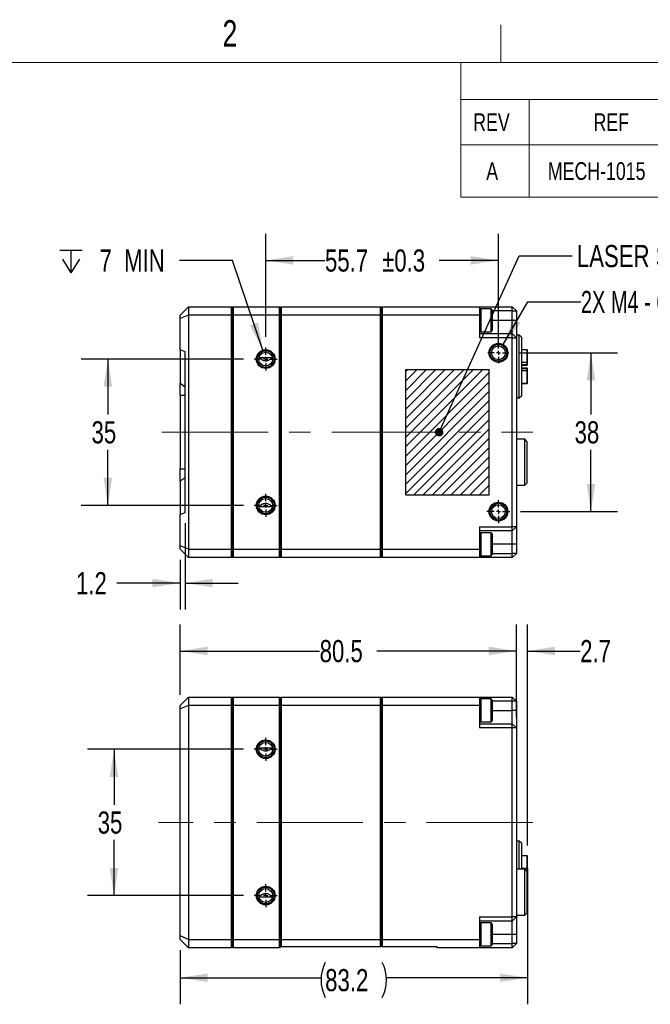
# Model space of a CAD drawing. Header units: millimetres. Extents: x 10 to 549, y 8 to 422.
# Tile 3 of 11: x 164 to 315, y 186 to 422. Entities that reach past the tile are written whole.
import ezdxf

# ---------------------------------------------------------------- set-up
doc = ezdxf.new("R2010")
doc.units = ezdxf.units.MM
doc.linetypes.add('CENTERX2', pattern=[20.32, 12.7, -2.54, 2.54, -2.54])
doc.layers.add('DIMENSIONS', color=8, linetype='Continuous')
doc.layers.add('FORMAT', color=7, linetype='Continuous')
doc.styles.add('SLDTEXTSTYLE0', font='TXT', dxfattribs={"width": 0.75})
doc.styles.add('SLDTEXTSTYLE3', font='TXT', dxfattribs={"width": 0.675})
doc.dimstyles.new('SLDDIMSTYLE0', dxfattribs={"dimtxt": 5.291667, "dimasz": 6.604, "dimexe": 0, "dimexo": 0.0625, "dimgap": 1.322917, "dimtad": 0, "dimtih": 1, "dimtoh": 1, "dimdec": 0, "dimrnd": 1e-09, "dimzin": 12, "dimdsep": 46, "dimtxsty": 'SLDTEXTSTYLE0', "dimsah": 1, "dimcen": 0.09, "dimadec": 0, "dimazin": 3, "dimtfac": 1, "dimtdec": 3, "dimtofl": 0, "dimtmove": 0, "dimatfit": 3, "dimfxl": 1, "dimfrac": 2, "dimtolj": 1, "dimtzin": 12, "dimarcsym": 0})
doc.dimstyles.new('SLDDIMSTYLE1', dxfattribs={"dimtxt": 5.291667, "dimasz": 6.604, "dimexe": 0, "dimexo": 0.0625, "dimgap": 1.322917, "dimtad": 0, "dimtih": 1, "dimtoh": 1, "dimdec": 1, "dimrnd": 1e-09, "dimzin": 12, "dimdsep": 46, "dimtxsty": 'SLDTEXTSTYLE0', "dimsah": 1, "dimcen": 0.09, "dimadec": 0, "dimazin": 3, "dimtfac": 1, "dimtdec": 1, "dimtofl": 0, "dimtmove": 0, "dimatfit": 3, "dimfxl": 1, "dimfrac": 2, "dimtolj": 1, "dimtzin": 12, "dimarcsym": 0})
doc.dimstyles.new('SLDDIMSTYLE2', dxfattribs={"dimtxt": 5.291667, "dimasz": 6.604, "dimexe": 0, "dimexo": 0.0625, "dimgap": 1.322917, "dimtad": 0, "dimtih": 1, "dimtoh": 1, "dimdec": 1, "dimrnd": 1e-09, "dimzin": 12, "dimdsep": 46, "dimtxsty": 'SLDTEXTSTYLE0', "dimsah": 1, "dimcen": 0.09, "dimadec": 0, "dimazin": 3, "dimtfac": 1, "dimtdec": 3, "dimtmove": 0, "dimatfit": 0, "dimfxl": 1, "dimfrac": 2, "dimtolj": 1, "dimtzin": 12, "dimarcsym": 0})
doc.dimstyles.new('SLDDIMSTYLE3', dxfattribs={"dimtxt": 5.291667, "dimasz": 6.604, "dimexe": 0, "dimexo": 0.0625, "dimgap": 1.322917, "dimtad": 0, "dimtih": 1, "dimtoh": 1, "dimdec": 6, "dimrnd": 1e-09, "dimzin": 12, "dimdsep": 46, "dimtxsty": 'SLDTEXTSTYLE0', "dimsah": 1, "dimcen": 0, "dimadec": 0, "dimazin": 3, "dimtfac": 1, "dimtdec": 1, "dimtofl": 0, "dimtmove": 0, "dimatfit": 3, "dimfxl": 1, "dimfrac": 2, "dimtolj": 1, "dimtzin": 12, "dimarcsym": 0})
doc.dimstyles.new('SLDDIMSTYLE4', dxfattribs={"dimtxt": 5.291667, "dimasz": 6.604, "dimexe": 0, "dimexo": 0.0625, "dimgap": 1.322917, "dimtad": 0, "dimtih": 1, "dimtoh": 1, "dimdec": 0, "dimrnd": 1e-09, "dimzin": 12, "dimdsep": 46, "dimtxsty": 'SLDTEXTSTYLE0', "dimsah": 1, "dimcen": 0.09, "dimadec": 0, "dimazin": 3, "dimtfac": 1, "dimtdec": 0, "dimtofl": 0, "dimtmove": 0, "dimatfit": 3, "dimfxl": 1, "dimfrac": 2, "dimtolj": 1, "dimtzin": 12, "dimarcsym": 0})
doc.dimstyles.new('SLDDIMSTYLE5', dxfattribs={"dimtxt": 5.291667, "dimasz": 6.604, "dimexe": 0, "dimexo": 0.0625, "dimgap": 1.322917, "dimtad": 0, "dimtih": 1, "dimtoh": 1, "dimdec": 1, "dimrnd": 1e-09, "dimzin": 12, "dimdsep": 46, "dimtxsty": 'SLDTEXTSTYLE0', "dimsah": 1, "dimcen": 0.09, "dimadec": 0, "dimazin": 3, "dimtfac": 1, "dimtdec": 1, "dimtmove": 0, "dimatfit": 0, "dimfxl": 1, "dimfrac": 2, "dimtolj": 1, "dimtzin": 12, "dimarcsym": 0})
doc.dimstyles.new('SLDDIMSTYLE6', dxfattribs={"dimtxt": 5.291667, "dimasz": 6.604, "dimexe": 0, "dimexo": 0.0625, "dimgap": 1.322917, "dimtad": 0, "dimtih": 1, "dimtoh": 1, "dimdec": 6, "dimrnd": 1e-09, "dimzin": 12, "dimdsep": 46, "dimtxsty": 'SLDTEXTSTYLE0', "dimsah": 1, "dimcen": 0, "dimadec": 0, "dimazin": 3, "dimtfac": 1, "dimtdec": 0, "dimtofl": 0, "dimtmove": 0, "dimatfit": 3, "dimfxl": 1, "dimfrac": 2, "dimtolj": 1, "dimtzin": 12, "dimarcsym": 0})
doc.dimstyles.new('SLDDIMSTYLE7', dxfattribs={"dimtxt": 5.291667, "dimasz": 6.604, "dimexe": 0, "dimexo": 0.0625, "dimgap": 1.322917, "dimtad": 0, "dimtih": 1, "dimtoh": 1, "dimdec": 1, "dimrnd": 1e-09, "dimzin": 12, "dimdsep": 46, "dimtxsty": 'SLDTEXTSTYLE0', "dimsah": 1, "dimcen": 0.09, "dimadec": 0, "dimazin": 3, "dimtol": 1, "dimtp": 0.3, "dimtm": 0.3, "dimtfac": 1, "dimtdec": 1, "dimtofl": 0, "dimtmove": 0, "dimatfit": 3, "dimfxl": 1, "dimfrac": 2, "dimtolj": 1, "dimarcsym": 0})
doc.dimstyles.new('SLDDIMSTYLE8', dxfattribs={"dimtxt": 0.18, "dimasz": 2.032, "dimexe": 0, "dimexo": 0.0625, "dimgap": 0, "dimtad": 0, "dimtih": 1, "dimtoh": 1, "dimdec": 0, "dimrnd": 1e-09, "dimzin": 0, "dimdsep": 46, "dimtxsty": 'Standard', "dimblk1": 'DOT', "dimblk2": 'DOT', "dimsah": 1, "dimcen": 0.09, "dimadec": 0, "dimazin": 0, "dimtfac": 2.032, "dimtdec": 0, "dimtofl": 0, "dimtmove": 0, "dimatfit": 3, "dimldrblk": 'DOT', "dimfxl": 1, "dimfrac": 2, "dimtolj": 1, "dimtzin": 0, "dimarcsym": 0})

# ---------------------------------------------------------------- blocks, each defined once
blk = doc.blocks.new('SW_TABLEANNOTATION_0')
at = {"color": 0, "linetype": 'Continuous', "lineweight": 18, "ltscale": 2}
for p, q in [((0, 0), (0, -8.83)), ((0, 0), (16.42, 0)), ((16.42, 0), (56.34, 0)), ((0, -8.83), (0, -19.73)), ((0, -8.83), (16.42, -8.83)), ((16.42, -8.83), (16.42, -19.73)), ((16.42, -8.83), (56.34, -8.83)), ((0, -19.73), (16.42, -19.73)), ((0, -19.73), (0, -32.2)), ((16.42, -19.73), (56.34, -19.73)), ((16.42, -19.73), (16.42, -32.2)), ((0, -32.2), (16.42, -32.2)), ((16.42, -32.2), (56.34, -32.2))]:
    blk.add_line(p, q, dxfattribs=at)
at = {"color": 0, "linetype": 'Continuous', "lineweight": 0, "ltscale": 2, "attachment_point": 1, "style": 'SLDTEXTSTYLE0'}
for s, insert, char_height in [('REV', (3, -12.17), 4.233), ('REF', (31.79, -12.17), 4.233), ('A', (6.12, -23.85), 4.23), ('MECH-1015', (20.86, -23.85), 4.233)]:
    blk.add_mtext(s, dxfattribs=dict(at, insert=insert, char_height=char_height))
blk = doc.blocks.new('_D')
at = {"layer": 'DIMENSIONS', "ltscale": 2}
for p, q in [((217.86, 247.12), (180.5, 247.12)), ((186.85, 247.12), (186.85, 233.82)), ((186.85, 212.12), (186.85, 225.41)), ((217.86, 212.12), (180.5, 212.12))]:
    blk.add_line(p, q, dxfattribs=at)
for points in [[(186.85, 247.12), (185.84, 240.51), (187.87, 240.51)], [(186.85, 212.12), (187.87, 218.72), (185.84, 218.72)]]:
    blk.add_solid(points, dxfattribs=at)
at = {"layer": 'DIMENSIONS', "ltscale": 2, "insert": (182.94, 232.23), "char_height": 5.292, "attachment_point": 1, "style": 'SLDTEXTSTYLE0'}
blk.add_mtext('35', dxfattribs=at)
blk = doc.blocks.new('_D_1')
at = {"layer": 'DIMENSIONS', "ltscale": 2}
for p, q in [((202.65, 260.16), (202.65, 276.97)), ((283.15, 254.76), (283.15, 276.97)), ((202.65, 270.62), (236.06, 270.62)), ((283.15, 270.62), (249.74, 270.62))]:
    blk.add_line(p, q, dxfattribs=at)
for points in [[(202.65, 270.62), (209.25, 269.61), (209.25, 271.64)], [(283.15, 270.62), (276.54, 271.64), (276.54, 269.61)]]:
    blk.add_solid(points, dxfattribs=at)
at = {"layer": 'DIMENSIONS', "ltscale": 2, "insert": (236.06, 273.24), "char_height": 5.292, "attachment_point": 1, "style": 'SLDTEXTSTYLE0'}
blk.add_mtext('80.5', dxfattribs=at)
blk = doc.blocks.new('_D_2')
at = {"layer": 'DIMENSIONS', "ltscale": 2}
for p, q in [((283.15, 254.76), (283.15, 276.97)), ((285.8, 224.06), (285.8, 276.97)), ((283.15, 270.62), (270.45, 270.62)), ((285.8, 270.62), (298.4, 270.62))]:
    blk.add_line(p, q, dxfattribs=at)
for points in [[(283.15, 270.62), (276.54, 271.64), (276.54, 269.61)], [(285.8, 270.62), (292.4, 269.61), (292.4, 271.64)]]:
    blk.add_solid(points, dxfattribs=at)
at = {"layer": 'DIMENSIONS', "ltscale": 2, "insert": (298.4, 273.24), "char_height": 5.292, "attachment_point": 1, "style": 'SLDTEXTSTYLE0'}
blk.add_mtext('2.7', dxfattribs=at)
blk = doc.blocks.new('_D_3')
at = {"layer": 'DIMENSIONS', "ltscale": 2}
for p, q in [((285.8, 218.6), (285.8, 186.1)), ((202.65, 199.08), (202.65, 186.1)), ((202.65, 192.45), (236.39, 192.45)), ((285.8, 192.45), (252.05, 192.45))]:
    blk.add_line(p, q, dxfattribs=at)
for centre, start, end in [((245.79, 191.92), 153.4349, 206.5651), ((242.65, 191.92), 333.4349, 26.5651)]:
    blk.add_arc(centre, 9.4, start, end, dxfattribs=at)
for points in [[(202.65, 192.45), (209.25, 191.44), (209.25, 193.47)], [(285.8, 192.45), (279.19, 193.47), (279.19, 191.44)]]:
    blk.add_solid(points, dxfattribs=at)
at = {"layer": 'DIMENSIONS', "ltscale": 2, "insert": (237.38, 194.53), "char_height": 5.292, "attachment_point": 1, "style": 'SLDTEXTSTYLE0'}
blk.add_mtext('83.2', dxfattribs=at)
blk = doc.blocks.new('SW_CENTERMARKSYMBOL_0')
at = {"layer": 'DIMENSIONS', "color": 0, "ltscale": 2}
for p, q in [((0, 1), (0, 2.75)), ((-1, 0), (-2.75, 0)), ((0, 0), (-0.5, 0)), ((0, 0), (0, 0.5)), ((0, 0), (0, -0.5)), ((0, 0), (0.5, 0)), ((1, 0), (2.75, 0)), ((0, -1), (0, -2.75))]:
    blk.add_line(p, q, dxfattribs=at)
blk = doc.blocks.new('SW_CENTERMARKSYMBOL_1')
at = {"layer": 'DIMENSIONS', "color": 0, "ltscale": 2}
for p, q in [((0, 1), (0, 2.75)), ((-1, 0), (-2.75, 0)), ((0, 0), (-0.5, 0)), ((0, 0), (0, 0.5)), ((0, 0), (0, -0.5)), ((0, 0), (0.5, 0)), ((1, 0), (2.75, 0)), ((0, -1), (0, -2.75))]:
    blk.add_line(p, q, dxfattribs=at)
blk = doc.blocks.new('_D_4')
at = {"layer": 'DIMENSIONS', "ltscale": 2}
for p, q in [((217.86, 340.46), (179.03, 340.46)), ((185.38, 340.46), (185.38, 327.16)), ((185.38, 305.46), (185.38, 318.75)), ((217.86, 305.46), (179.03, 305.46))]:
    blk.add_line(p, q, dxfattribs=at)
for points in [[(185.38, 340.46), (184.36, 333.85), (186.39, 333.85)], [(185.38, 305.46), (186.39, 312.06), (184.36, 312.06)]]:
    blk.add_solid(points, dxfattribs=at)
at = {"layer": 'DIMENSIONS', "ltscale": 2, "insert": (181.47, 325.58), "char_height": 5.292, "attachment_point": 1, "style": 'SLDTEXTSTYLE0'}
blk.add_mtext('35', dxfattribs=at)
blk = doc.blocks.new('SW_SYMBOL_HOLE_DEPTH')
at = {"layer": 'DIMENSIONS', "color": 0, "ltscale": 4}
for p, q in [((0, 1750), (1600, 1750)), ((800, 1750), (800, 150)), ((200, 1110), (800, 150)), ((1400, 1110), (800, 150))]:
    blk.add_line(p, q, dxfattribs=at)
blk = doc.blocks.new('_D_5')
at = {"layer": 'DIMENSIONS', "ltscale": 2}
for p, q in [((279.97, 343.91), (285.89, 354.16)), ((285.89, 354.16), (298.59, 354.16))]:
    blk.add_line(p, q, dxfattribs=at)
blk.add_solid([(279.97, 343.91), (284.15, 349.12), (282.39, 350.13)], dxfattribs=at)
at = {"layer": 'DIMENSIONS', "ltscale": 4, "xscale": 0.0033796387, "yscale": 0.0033796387, "zscale": 0.0033796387}
blk.add_blockref('SW_SYMBOL_HOLE_DEPTH', (336.07, 350.69), dxfattribs=at)
at = {"layer": 'DIMENSIONS', "ltscale": 2, "char_height": 5.292, "attachment_point": 1}
for s, insert, style in [('2X M4 - 6H', (298.59, 356.78), 'SLDTEXTSTYLE3'), ('6.8', (345.62, 356.78), 'SLDTEXTSTYLE0'), ('MIN', (357.34, 356.78), 'SLDTEXTSTYLE0')]:
    blk.add_mtext(s, dxfattribs=dict(at, insert=insert, style=style))
blk = doc.blocks.new('_D_6')
at = {"layer": 'DIMENSIONS', "ltscale": 2}
for p, q in [((283.89, 341.96), (307.33, 341.96)), ((300.98, 341.96), (300.98, 327.16)), ((300.98, 303.96), (300.98, 318.75)), ((284.14, 303.96), (307.33, 303.96))]:
    blk.add_line(p, q, dxfattribs=at)
for points in [[(300.98, 341.96), (299.97, 335.35), (302, 335.35)], [(300.98, 303.96), (302, 310.56), (299.97, 310.56)]]:
    blk.add_solid(points, dxfattribs=at)
at = {"layer": 'DIMENSIONS', "ltscale": 2, "insert": (297.07, 325.58), "char_height": 5.292, "attachment_point": 1, "style": 'SLDTEXTSTYLE0'}
blk.add_mtext('38', dxfattribs=at)
blk = doc.blocks.new('_D_7')
at = {"layer": 'DIMENSIONS', "ltscale": 2}
for p, q in [((203.85, 301.22), (203.85, 280.52)), ((202.65, 292.42), (202.65, 280.52)), ((202.65, 286.87), (187.53, 286.87)), ((203.85, 286.87), (216.55, 286.87))]:
    blk.add_line(p, q, dxfattribs=at)
for points in [[(202.65, 286.87), (196.04, 287.89), (196.04, 285.86)], [(203.85, 286.87), (210.45, 285.86), (210.45, 287.89)]]:
    blk.add_solid(points, dxfattribs=at)
at = {"layer": 'DIMENSIONS', "ltscale": 2, "insert": (177.76, 289.49), "char_height": 5.292, "attachment_point": 1, "style": 'SLDTEXTSTYLE0'}
blk.add_mtext('1.2', dxfattribs=at)
blk = doc.blocks.new('_D_8')
at = {"layer": 'DIMENSIONS', "ltscale": 2}
for p, q in [((215.23, 364.06), (202.53, 364.06)), ((222.43, 342.59), (215.23, 364.06))]:
    blk.add_line(p, q, dxfattribs=at)
blk.add_solid([(222.43, 342.59), (221.3, 349.18), (219.37, 348.53)], dxfattribs=at)
at = {"layer": 'DIMENSIONS', "ltscale": 4, "xscale": 0.0033796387, "yscale": 0.0033796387, "zscale": 0.0033796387}
blk.add_blockref('SW_SYMBOL_HOLE_DEPTH', (173.85, 360.59), dxfattribs=at)
at = {"layer": 'DIMENSIONS', "ltscale": 2, "attachment_point": 1}
for s, insert, char_height, style in [('8X M4 - 6H', (136.38, 366.68), 5.292, 'SLDTEXTSTYLE3'), ('7', (183.4, 366.68), 5.29, 'SLDTEXTSTYLE0'), ('MIN', (189.26, 366.68), 5.292, 'SLDTEXTSTYLE0')]:
    blk.add_mtext(s, dxfattribs=dict(at, insert=insert, char_height=char_height, style=style))
blk = doc.blocks.new('_D_9')
at = {"layer": 'DIMENSIONS', "ltscale": 2}
for p, q in [((223.15, 345.75), (223.15, 370.41)), ((278.85, 344.5), (278.85, 370.41)), ((223.15, 364.06), (237.34, 364.06)), ((278.85, 364.06), (264.66, 364.06))]:
    blk.add_line(p, q, dxfattribs=at)
for points in [[(223.15, 364.06), (229.75, 363.04), (229.75, 365.08)], [(278.85, 364.06), (272.24, 365.08), (272.24, 363.04)]]:
    blk.add_solid(points, dxfattribs=at)
at = {"layer": 'DIMENSIONS', "ltscale": 2, "char_height": 5.292, "attachment_point": 1, "style": 'SLDTEXTSTYLE0'}
for s, insert in [('55.7', (237.34, 366.68)), ('±0.3', (251.02, 366.68))]:
    blk.add_mtext(s, dxfattribs=dict(at, insert=insert))
blk = doc.blocks.new('_Dot')
at = {"color": 0, "linetype": 'ByBlock', "lineweight": -2}
blk.add_line((-0.5, 0), (-1, 0), dxfattribs=at)
at = {"color": 0, "linetype": 'ByBlock', "const_width": 0.5}
blk.add_lwpolyline([(-0.25, 0, 1), (0.25, 0, 1)], format="xyb", close=True, dxfattribs=at)
blk = doc.blocks.new('SW_CENTERMARKSYMBOL_2')
at = {"layer": 'DIMENSIONS', "color": 0, "ltscale": 2}
for p, q in [((0, 1), (0, 2.75)), ((-1, 0), (-2.75, 0)), ((0, 0), (-0.5, 0)), ((0, 0), (0, 0.5)), ((0, 0), (0, -0.5)), ((0, 0), (0.5, 0)), ((1, 0), (2.75, 0)), ((0, -1), (0, -2.75))]:
    blk.add_line(p, q, dxfattribs=at)
blk = doc.blocks.new('SW_CENTERMARKSYMBOL_3')
at = {"layer": 'DIMENSIONS', "color": 0, "ltscale": 2}
for p, q in [((0, 1), (0, 2.75)), ((-1, 0), (-2.75, 0)), ((0, 0), (-0.5, 0)), ((0, 0), (0, 0.5)), ((0, 0), (0, -0.5)), ((0, 0), (0.5, 0)), ((1, 0), (2.75, 0)), ((0, -1), (0, -2.75))]:
    blk.add_line(p, q, dxfattribs=at)
blk = doc.blocks.new('SW_CENTERMARKSYMBOL_4')
at = {"layer": 'DIMENSIONS', "color": 0, "ltscale": 2}
for p, q in [((0, 1), (0, 2.75)), ((-1, 0), (-2.75, 0)), ((0, 0), (-0.5, 0)), ((0, 0), (0, 0.5)), ((0, 0), (0, -0.5)), ((0, 0), (0.5, 0)), ((1, 0), (2.75, 0)), ((0, -1), (0, -2.75))]:
    blk.add_line(p, q, dxfattribs=at)
blk = doc.blocks.new('SW_CENTERMARKSYMBOL_5')
at = {"layer": 'DIMENSIONS', "color": 0, "ltscale": 2}
for p, q in [((0, 1), (0, 2.5)), ((-1, 0), (-2.5, 0)), ((0, 0), (-0.5, 0)), ((0, 0), (0, 0.5)), ((0, 0), (0, -0.5)), ((0, 0), (0.5, 0)), ((1, 0), (2.5, 0)), ((0, -1), (0, -2.5))]:
    blk.add_line(p, q, dxfattribs=at)

msp = doc.modelspace()

# ---------------------------------------------------------------- hatches: boundary and pattern name
at = {"layer": 'DIMENSIONS', "ltscale": 2}
h = msp.add_hatch(dxfattribs=at)
h.set_pattern_fill('ANSI31', color=256, scale=0.5, style=0)
h.paths.add_polyline_path([(256.6465906, 307.9581209), (276.6465906, 307.9581209), (276.6465906, 337.9581209), (256.6465906, 337.9581209)], flags=0)

# ---------------------------------------------------------------- linework, layer by layer
at = {"color": 7, "linetype": 'Continuous', "lineweight": 25, "ltscale": 2}
for p, q in [((202.6465906, 350.9581209), (204.6465906, 352.9581209)), ((204.6465906, 352.9581209), (204.6465906, 350.9581209)), ((204.6465906, 352.9581209), (214.9465906, 352.9581209)), ((214.9465906, 350.9581209), (214.9465906, 352.9581209)), ((215.1465906, 352.7581209), (214.9465906, 352.9581209)), ((215.3465906, 352.9581209), (215.1465906, 352.7581209)), ((215.1465906, 350.8752782), (215.1465906, 352.7581209)), ((215.3465906, 352.9581209), (215.3465906, 350.9581209)), ((215.3465906, 352.9581209), (226.4465906, 352.9581209)), ((226.4465906, 350.9581209), (226.4465906, 352.9581209)), ((226.4465906, 352.9581209), (226.6465906, 352.7581209)), ((226.6465906, 352.7581209), (226.8465906, 352.9581209)), ((226.6465906, 350.8752782), (226.6465906, 352.7581209)), ((226.8465906, 352.9581209), (226.8465906, 350.9581209)), ((226.8465906, 352.9581209), (250.6465906, 352.9581209)), ((250.6465906, 350.9581209), (250.6465906, 352.9581209)), ((250.6465906, 352.9581209), (250.8465906, 352.7581209)), ((250.8465906, 352.7581209), (251.0465906, 352.9581209)), ((250.8465906, 352.7581209), (250.8465906, 350.8752782)), ((251.0465906, 352.9581209), (251.0465906, 350.9581209)), ((251.0465906, 352.9581209), (274.3465906, 352.9581209)), ((274.3465906, 352.9581209), (274.3465906, 350.9581209)), ((274.3465906, 352.9581209), (282.1465906, 352.9581209)), ((274.6215906, 352.5081209), (274.3465906, 352.2331209)), ((277.0715906, 352.5081209), (274.6215906, 352.5081209)), ((274.6215906, 352.5081209), (274.6215906, 347.0081209)), ((277.3465906, 352.2331209), (277.0715906, 352.5081209)), ((277.0715906, 347.0081209), (277.0715906, 352.5081209)), ((277.3465906, 352.2331209), (277.3465906, 347.2831209)), ((282.1465906, 351.9581209), (282.1465906, 352.9581209)), ((282.1465906, 352.9581209), (283.1465906, 351.9581209)), ((282.1465906, 349.7581209), (282.1465906, 351.9581209)), ((282.1465906, 351.9581209), (283.1465906, 351.9581209)), ((283.1465906, 351.9581209), (283.1465906, 349.7581209)), ((202.6465906, 350.1296938), (202.6465906, 350.9581209)), ((204.6465906, 350.9581209), (202.6465906, 350.1296938)), ((202.6465906, 342.6551772), (202.6465906, 350.1296938)), ((214.9465906, 350.9581209), (204.6465906, 350.9581209)), ((204.6465906, 350.9581209), (204.6465906, 294.9581209)), ((214.9465906, 350.9581209), (215.1465906, 350.8752782)), ((214.9465906, 294.9581209), (214.9465906, 350.9581209)), ((215.3465906, 350.9581209), (215.1465906, 350.8752782)), ((215.1465906, 295.0409636), (215.1465906, 350.8752782)), ((226.4465906, 350.9581209), (215.3465906, 350.9581209)), ((215.3465906, 350.9581209), (215.3465906, 294.9581209)), ((226.4465906, 350.9581209), (226.6465906, 350.8752782)), ((226.4465906, 294.9581209), (226.4465906, 350.9581209)), ((226.6465906, 350.8752782), (226.8465906, 350.9581209)), ((226.6465906, 295.0409636), (226.6465906, 350.8752782)), ((250.6465906, 350.9581209), (226.8465906, 350.9581209)), ((226.8465906, 350.9581209), (226.8465906, 294.9581209)), ((250.6465906, 350.9581209), (250.8465906, 350.8752782)), ((250.6465906, 294.9581209), (250.6465906, 350.9581209)), ((250.8465906, 350.8752782), (251.0465906, 350.9581209)), ((250.8465906, 350.8752782), (250.8465906, 295.0409636)), ((274.3465906, 350.9581209), (251.0465906, 350.9581209)), ((251.0465906, 350.9581209), (251.0465906, 294.9581209)), ((274.3465906, 350.9581209), (274.3465906, 345.5581209)), ((282.1465906, 346.5581209), (282.1465906, 349.7581209)), ((282.1465906, 349.7581209), (283.1465906, 349.7581209)), ((283.1465906, 349.7581209), (283.1465906, 345.5581209)), ((274.3465906, 347.2831209), (274.6215906, 347.0081209)), ((274.3465906, 346.5581209), (282.1465906, 346.5581209)), ((274.6215906, 347.0081209), (277.0715906, 347.0081209)), ((277.0715906, 347.0081209), (277.3465906, 347.2831209)), ((282.1465906, 345.5581209), (282.1465906, 346.5581209)), ((282.1465906, 346.5581209), (283.1465906, 345.5581209)), ((282.1465906, 345.5581209), (274.3465906, 345.5581209)), ((282.1465906, 300.3581209), (282.1465906, 345.5581209)), ((282.1465906, 345.5581209), (283.1465906, 345.5581209)), ((283.8465906, 346.1581209), (283.1465906, 346.1581209)), ((283.1465906, 345.5581209), (283.1465906, 300.3581209)), ((284.3465906, 345.6581209), (283.8465906, 346.1581209)), ((283.8465906, 331.1581209), (283.8465906, 346.1581209)), ((284.3465906, 345.6581209), (284.3465906, 331.6581209)), ((203.8465906, 342.1581209), (202.6465906, 342.6551772)), ((202.6465906, 342.6551772), (202.6465906, 334.6853287)), ((203.8465906, 303.7581209), (203.8465906, 342.1581209)), ((285.6965906, 342.6664446), (284.3465906, 342.6664446)), ((285.6965906, 339.6824498), (285.6965906, 342.6539156)), ((224.7741065, 340.729584), (221.5190748, 340.729584)), ((284.3465906, 339.1831209), (285.6965906, 339.1831209)), ((285.6965906, 339.1831209), (285.6965906, 339.6824498)), ((285.7965906, 339.5831209), (285.7965906, 339.6170613)), ((284.3465906, 339.0381209), (285.6965906, 339.0381209)), ((285.6965906, 338.2781209), (284.3465906, 338.2781209)), ((285.6965906, 338.1331209), (284.3465906, 338.1331209)), ((285.6965906, 337.633792), (285.6965906, 338.1331209)), ((285.6965906, 334.6623262), (285.6965906, 337.633792)), ((285.7965906, 337.6991805), (285.7965906, 337.7331209)), ((202.6465906, 334.6853287), (203.8465906, 333.8368006)), ((202.6465906, 331.7154802), (202.6465906, 334.6853287)), ((284.3465906, 334.6497972), (285.6965906, 334.6497972)), ((203.8465906, 331.7154802), (202.6465906, 331.7154802)), ((202.6465906, 331.7154802), (202.6465906, 314.2007616)), ((283.1465906, 331.1581209), (283.8465906, 331.1581209)), ((283.8465906, 331.1581209), (284.3465906, 331.6581209)), ((285.1465906, 321.2581209), (283.1465906, 321.2581209)), ((285.6465906, 320.7581209), (285.1465906, 321.2581209)), ((285.1465906, 310.2581209), (285.1465906, 321.2581209)), ((285.6465906, 320.7581209), (285.6465906, 310.7581209)), ((202.6465906, 314.2007616), (203.8465906, 314.2007616)), ((202.6465906, 311.2309131), (202.6465906, 314.2007616)), ((203.8465906, 312.0794413), (202.6465906, 311.2309131)), ((202.6465906, 311.2309131), (202.6465906, 303.2610646)), ((283.1465906, 310.2581209), (285.1465906, 310.2581209)), ((285.1465906, 310.2581209), (285.6465906, 310.7581209)), ((221.5190748, 305.1866579), (224.7741065, 305.1866579)), ((202.6465906, 303.2610646), (203.8465906, 303.7581209)), ((202.6465906, 295.786548), (202.6465906, 303.2610646)), ((274.3465906, 300.3581209), (282.1465906, 300.3581209)), ((274.3465906, 300.3581209), (274.3465906, 294.9581209)), ((282.1465906, 299.3581209), (274.3465906, 299.3581209)), ((283.1465906, 300.3581209), (282.1465906, 300.3581209)), ((282.1465906, 299.3581209), (282.1465906, 300.3581209)), ((283.1465906, 300.3581209), (282.1465906, 299.3581209)), ((282.1465906, 296.1581209), (282.1465906, 299.3581209)), ((283.1465906, 300.3581209), (283.1465906, 296.1581209)), ((274.6215906, 298.9081209), (274.3465906, 298.6331209)), ((277.0715906, 298.9081209), (274.6215906, 298.9081209)), ((274.6215906, 298.9081209), (274.6215906, 293.4081209)), ((277.3465906, 298.6331209), (277.0715906, 298.9081209)), ((277.0715906, 293.4081209), (277.0715906, 298.9081209)), ((277.3465906, 298.6331209), (277.3465906, 293.6831209)), ((204.6465906, 294.9581209), (202.6465906, 295.786548)), ((202.6465906, 294.9581209), (202.6465906, 295.786548)), ((204.6465906, 292.9581209), (202.6465906, 294.9581209)), ((204.6465906, 294.9581209), (214.9465906, 294.9581209)), ((204.6465906, 294.9581209), (204.6465906, 292.9581209)), ((214.9465906, 294.9581209), (215.1465906, 295.0409636)), ((214.9465906, 292.9581209), (214.9465906, 294.9581209)), ((215.3465906, 294.9581209), (215.1465906, 295.0409636)), ((215.1465906, 293.1581209), (215.1465906, 295.0409636)), ((215.3465906, 294.9581209), (226.4465906, 294.9581209)), ((215.3465906, 294.9581209), (215.3465906, 292.9581209)), ((226.4465906, 294.9581209), (226.6465906, 295.0409636)), ((226.4465906, 292.9581209), (226.4465906, 294.9581209)), ((226.6465906, 295.0409636), (226.8465906, 294.9581209)), ((226.6465906, 293.1581209), (226.6465906, 295.0409636)), ((226.8465906, 294.9581209), (250.6465906, 294.9581209)), ((226.8465906, 294.9581209), (226.8465906, 292.9581209)), ((250.8465906, 295.0409636), (250.6465906, 294.9581209)), ((250.6465906, 292.9581209), (250.6465906, 294.9581209)), ((250.8465906, 295.0409636), (250.8465906, 293.1581209)), ((250.8465906, 295.0409636), (251.0465906, 294.9581209)), ((251.0465906, 294.9581209), (274.3465906, 294.9581209)), ((251.0465906, 294.9581209), (251.0465906, 292.9581209)), ((274.3465906, 294.9581209), (274.3465906, 292.9581209)), ((283.1465906, 296.1581209), (282.1465906, 296.1581209)), ((282.1465906, 293.9581209), (282.1465906, 296.1581209)), ((283.1465906, 296.1581209), (283.1465906, 293.9581209)), ((214.9465906, 292.9581209), (204.6465906, 292.9581209)), ((214.9465906, 292.9581209), (215.1465906, 293.1581209)), ((215.1465906, 293.1581209), (215.3465906, 292.9581209)), ((226.4465906, 292.9581209), (215.3465906, 292.9581209)), ((226.4465906, 292.9581209), (226.6465906, 293.1581209)), ((226.6465906, 293.1581209), (226.8465906, 292.9581209)), ((250.6465906, 292.9581209), (226.8465906, 292.9581209)), ((250.8465906, 293.1581209), (250.6465906, 292.9581209)), ((250.8465906, 293.1581209), (251.0465906, 292.9581209)), ((274.3465906, 292.9581209), (251.0465906, 292.9581209)), ((274.3465906, 293.6831209), (274.6215906, 293.4081209)), ((282.1465906, 292.9581209), (274.3465906, 292.9581209)), ((274.6215906, 293.4081209), (277.0715906, 293.4081209)), ((277.0715906, 293.4081209), (277.3465906, 293.6831209)), ((283.1465906, 293.9581209), (282.1465906, 293.9581209)), ((282.1465906, 292.9581209), (282.1465906, 293.9581209)), ((283.1465906, 293.9581209), (282.1465906, 292.9581209)), ((204.6465906, 259.6165332), (202.6465906, 257.6165332)), ((204.6465906, 259.6165332), (204.6465906, 257.6165332)), ((204.6465906, 259.6165332), (214.9465906, 259.6165332)), ((214.9465906, 257.6165332), (214.9465906, 259.6165332)), ((214.9465906, 259.6165332), (215.1465906, 259.4165332)), ((215.3465906, 259.6165332), (215.1465906, 259.4165332)), ((215.1465906, 257.5336905), (215.1465906, 259.4165332)), ((215.3465906, 259.6165332), (215.3465906, 257.6165332)), ((215.3465906, 259.6165332), (226.4465906, 259.6165332)), ((226.4465906, 257.6165332), (226.4465906, 259.6165332)), ((226.4465906, 259.6165332), (226.6465906, 259.4165332)), ((226.6465906, 259.4165332), (226.8465906, 259.6165332)), ((226.6465906, 257.5336905), (226.6465906, 259.4165332)), ((226.8465906, 259.6165332), (226.8465906, 257.6165332)), ((226.8465906, 259.6165332), (250.6465906, 259.6165332)), ((250.6465906, 257.6165332), (250.6465906, 259.6165332)), ((250.8465906, 259.4165332), (250.6465906, 259.6165332)), ((250.8465906, 259.4165332), (251.0465906, 259.6165332)), ((250.8465906, 259.4165332), (250.8465906, 257.5336905)), ((251.0465906, 259.6165332), (251.0465906, 257.6165332)), ((251.0465906, 259.6165332), (274.3465906, 259.6165332)), ((274.3465906, 259.6165332), (274.3465906, 257.6165332)), ((274.3465906, 259.6165332), (282.1465906, 259.6165332)), ((274.6215906, 259.1665332), (274.3465906, 258.8915332)), ((277.0715906, 259.1665332), (274.6215906, 259.1665332)), ((274.6215906, 259.1665332), (274.6215906, 253.6665332)), ((277.3465906, 258.8915332), (277.0715906, 259.1665332)), ((277.0715906, 253.6665332), (277.0715906, 259.1665332)), ((282.1465906, 258.6165332), (282.1465906, 259.6165332)), ((283.1465906, 258.6165332), (282.1465906, 259.6165332)), ((204.6465906, 257.6165332), (202.6465906, 256.7881061)), ((202.6465906, 256.7881061), (202.6465906, 257.6165332)), ((202.6465906, 202.4449603), (202.6465906, 256.7881061)), ((204.6465906, 257.6165332), (204.6465906, 201.6165332)), ((214.9465906, 257.6165332), (204.6465906, 257.6165332)), ((214.9465906, 201.6165332), (214.9465906, 257.6165332)), ((214.9465906, 257.6165332), (215.1465906, 257.5336905)), ((215.1465906, 257.5336905), (215.3465906, 257.6165332)), ((215.1465906, 201.6993759), (215.1465906, 257.5336905)), ((215.3465906, 257.6165332), (215.3465906, 201.6165332)), ((226.4465906, 257.6165332), (215.3465906, 257.6165332)), ((226.4465906, 201.6165332), (226.4465906, 257.6165332)), ((226.4465906, 257.6165332), (226.6465906, 257.5336905)), ((226.6465906, 257.5336905), (226.8465906, 257.6165332)), ((226.6465906, 201.6993759), (226.6465906, 257.5336905)), ((250.6465906, 257.6165332), (226.8465906, 257.6165332)), ((226.8465906, 257.6165332), (226.8465906, 201.6165332)), ((250.8465906, 257.5336905), (250.6465906, 257.6165332)), ((250.6465906, 201.6165332), (250.6465906, 257.6165332)), ((250.8465906, 257.5336905), (251.0465906, 257.6165332)), ((250.8465906, 257.5336905), (250.8465906, 201.6993759)), ((251.0465906, 257.6165332), (251.0465906, 201.6165332)), ((274.3465906, 257.6165332), (251.0465906, 257.6165332)), ((274.3465906, 257.6165332), (274.3465906, 252.2165332)), ((277.3465906, 258.8915332), (277.3465906, 253.9415332)), ((283.1465906, 258.6165332), (282.1465906, 258.6165332)), ((282.1465906, 256.4165332), (282.1465906, 258.6165332)), ((283.1465906, 258.6165332), (283.1465906, 256.4165332)), ((282.1465906, 253.2165332), (282.1465906, 256.4165332)), ((283.1465906, 256.4165332), (282.1465906, 256.4165332)), ((283.1465906, 256.4165332), (283.1465906, 252.2165332)), ((274.3465906, 253.9415332), (274.6215906, 253.6665332)), ((274.3465906, 253.2165332), (282.1465906, 253.2165332)), ((282.1465906, 252.2165332), (274.3465906, 252.2165332)), ((274.6215906, 253.6665332), (277.0715906, 253.6665332)), ((277.0715906, 253.6665332), (277.3465906, 253.9415332)), ((282.1465906, 252.2165332), (282.1465906, 253.2165332)), ((283.1465906, 252.2165332), (282.1465906, 253.2165332)), ((283.1465906, 252.2165332), (282.1465906, 252.2165332)), ((282.1465906, 207.0165332), (282.1465906, 252.2165332)), ((283.1465906, 252.2165332), (283.1465906, 207.0165332)), ((224.7741065, 247.3879963), (221.5190748, 247.3879963)), ((283.8465906, 225.1165332), (283.1465906, 225.1165332)), ((284.3465906, 224.6165332), (283.8465906, 225.1165332)), ((283.8465906, 218.4165332), (283.8465906, 225.1165332)), ((284.3465906, 224.6165332), (284.3465906, 218.4165332)), ((285.6965906, 221.6248569), (284.3465906, 221.6248569)), ((285.6965906, 218.6408621), (285.6965906, 221.6123279)), ((285.1465906, 218.4165332), (283.1465906, 218.4165332)), ((285.6465906, 217.9165332), (285.1465906, 218.4165332)), ((285.1465906, 212.9165332), (285.1465906, 218.4165332)), ((285.4215906, 218.1415332), (285.6965906, 218.1415332)), ((285.5665906, 217.9965332), (285.6965906, 217.9965332)), ((285.6465906, 217.9165332), (285.6465906, 212.9165332)), ((285.6965906, 217.2365332), (285.6465906, 217.2365332)), ((285.6965906, 217.0915332), (285.6465906, 217.0915332)), ((285.6965906, 218.1415332), (285.6965906, 218.6408621)), ((285.6965906, 216.5922044), (285.6965906, 217.0915332)), ((285.7965906, 218.5415332), (285.7965906, 218.5754736)), ((285.6965906, 213.6207385), (285.6965906, 216.5922044)), ((285.7965906, 216.6575928), (285.7965906, 216.6915332)), ((285.1465906, 207.4165332), (285.1465906, 212.9165332)), ((285.6465906, 213.6082095), (285.6965906, 213.6082095)), ((285.6465906, 212.9165332), (285.6465906, 207.9165332)), ((221.5190748, 211.8450702), (224.7741065, 211.8450702)), ((283.1465906, 207.4165332), (285.1465906, 207.4165332)), ((285.1465906, 207.4165332), (285.6465906, 207.9165332)), ((274.3465906, 207.0165332), (282.1465906, 207.0165332)), ((274.3465906, 207.0165332), (274.3465906, 201.6165332)), ((282.1465906, 206.0165332), (274.3465906, 206.0165332)), ((274.6215906, 205.5665332), (274.3465906, 205.2915332)), ((277.0715906, 205.5665332), (274.6215906, 205.5665332)), ((274.6215906, 205.5665332), (274.6215906, 200.0665332)), ((277.3465906, 205.2915332), (277.0715906, 205.5665332)), ((277.0715906, 200.0665332), (277.0715906, 205.5665332)), ((277.3465906, 205.2915332), (277.3465906, 200.3415332)), ((283.1465906, 207.0165332), (282.1465906, 206.0165332)), ((282.1465906, 206.0165332), (282.1465906, 207.0165332)), ((283.1465906, 207.0165332), (282.1465906, 207.0165332)), ((282.1465906, 202.8165332), (282.1465906, 206.0165332)), ((283.1465906, 207.0165332), (283.1465906, 202.8165332)), ((283.1465906, 202.8165332), (282.1465906, 202.8165332)), ((282.1465906, 200.6165332), (282.1465906, 202.8165332)), ((283.1465906, 202.8165332), (283.1465906, 200.6165332)), ((202.6465906, 201.6165332), (202.6465906, 202.4449603)), ((204.6465906, 201.6165332), (202.6465906, 202.4449603)), ((202.6465906, 201.6165332), (204.6465906, 199.6165332)), ((204.6465906, 201.6165332), (214.9465906, 201.6165332)), ((204.6465906, 201.6165332), (204.6465906, 199.6165332)), ((214.9465906, 201.6165332), (215.1465906, 201.6993759)), ((214.9465906, 199.6165332), (214.9465906, 201.6165332)), ((215.1465906, 199.8165332), (215.1465906, 201.6993759)), ((215.1465906, 201.6993759), (215.3465906, 201.6165332)), ((215.3465906, 201.6165332), (226.4465906, 201.6165332)), ((215.3465906, 201.6165332), (215.3465906, 199.6165332)), ((226.6465906, 201.6993759), (226.4465906, 201.6165332)), ((226.4465906, 199.6165332), (226.4465906, 201.6165332)), ((226.6465906, 200.0165332), (226.6465906, 201.6993759)), ((226.8465906, 201.6165332), (226.6465906, 201.6993759)), ((226.6465906, 201.6993759), (226.6465906, 199.8165332)), ((226.8465906, 201.6165332), (226.8465906, 199.8165332)), ((226.8465906, 201.6165332), (250.6465906, 201.6165332)), ((250.8465906, 201.6993759), (250.6465906, 201.6165332)), ((250.6465906, 199.8165332), (250.6465906, 201.6165332)), ((250.8465906, 201.6993759), (250.8465906, 200.0165332)), ((251.0465906, 201.6165332), (250.8465906, 201.6993759)), ((251.0465906, 201.6165332), (274.3465906, 201.6165332)), ((251.0465906, 201.6165332), (251.0465906, 199.8165332)), ((274.3465906, 201.6165332), (274.3465906, 199.6165332)), ((274.3465906, 200.3415332), (274.6215906, 200.0665332)), ((277.0715906, 200.0665332), (277.3465906, 200.3415332)), ((283.1465906, 200.6165332), (282.1465906, 200.6165332)), ((283.1465906, 200.6165332), (282.1465906, 199.6165332)), ((282.1465906, 199.6165332), (282.1465906, 200.6165332)), ((214.9465906, 199.6165332), (204.6465906, 199.6165332)), ((215.1465906, 199.8165332), (214.9465906, 199.6165332)), ((215.1465906, 199.8165332), (215.3465906, 199.6165332)), ((226.4465906, 199.6165332), (215.3465906, 199.6165332)), ((226.6465906, 199.8165332), (226.4465906, 199.6165332)), ((226.8465906, 199.8165332), (226.6465906, 200.0165332)), ((250.6465906, 199.8165332), (226.8465906, 199.8165332)), ((250.8465906, 200.0165332), (250.6465906, 199.8165332)), ((251.0465906, 199.8165332), (250.8465906, 200.0165332)), ((264.1465906, 199.8165332), (251.0465906, 199.8165332)), ((264.1465906, 199.6165332), (264.1465906, 199.8165332)), ((274.3465906, 199.6165332), (264.1465906, 199.6165332)), ((282.1465906, 199.6165332), (274.3465906, 199.6165332)), ((274.6215906, 200.0665332), (277.0715906, 200.0665332))]:
    msp.add_line(p, q, dxfattribs=at)
at = {"color": 8, "linetype": 'Continuous', "lineweight": 25, "ltscale": 2}
for p, q in [((282.1465906, 351.9581209), (277.3465906, 351.9581209)), ((277.3465906, 349.7581209), (282.1465906, 349.7581209)), ((285.6965906, 342.6539156), (284.3465906, 342.6539156)), ((285.6965906, 342.6539156), (285.6965906, 342.6664446)), ((284.3465906, 339.6824498), (285.6965906, 339.6824498)), ((285.6965906, 339.1831209), (285.6965906, 339.0381209)), ((285.6965906, 337.633792), (284.3465906, 337.633792)), ((285.6965906, 338.1331209), (285.6965906, 338.2781209)), ((284.3465906, 334.6623262), (285.6965906, 334.6623262)), ((285.6965906, 334.6497972), (285.6965906, 334.6623262)), ((282.1465906, 296.1581209), (277.3465906, 296.1581209)), ((277.3465906, 293.9581209), (282.1465906, 293.9581209)), ((282.1465906, 258.6165332), (277.3465906, 258.6165332)), ((277.3465906, 256.4165332), (282.1465906, 256.4165332)), ((285.6965906, 221.6123279), (284.3465906, 221.6123279)), ((285.6965906, 221.6123279), (285.6965906, 221.6248569)), ((284.3465906, 218.6408621), (285.6965906, 218.6408621)), ((285.6965906, 218.1415332), (285.6965906, 217.9965332)), ((285.6965906, 217.0915332), (285.6965906, 217.2365332)), ((285.6965906, 216.5922044), (285.6465906, 216.5922044)), ((285.6465906, 213.6207385), (285.6965906, 213.6207385)), ((285.6965906, 213.6082095), (285.6965906, 213.6207385)), ((282.1465906, 202.8165332), (277.3465906, 202.8165332)), ((277.3465906, 200.6165332), (282.1465906, 200.6165332))]:
    msp.add_line(p, q, dxfattribs=at)
at = {"color": 7, "linetype": 'Continuous', "lineweight": 25, "ltscale": 4}
for centre, radius in [((278.8465906, 341.9581209), 2.25), ((278.8465906, 341.9581209), 2), ((223.1465906, 340.4581209), 2.25), ((223.1465906, 340.4581209), 2), ((223.1465906, 340.4581209), 1.65), ((278.8465906, 341.9581209), 1.65), ((223.1465906, 305.4581209), 2.25), ((223.1465906, 305.4581209), 2), ((223.1465906, 305.4581209), 1.65), ((278.8465906, 303.9581209), 2.25), ((278.8465906, 303.9581209), 2), ((278.8465906, 303.9581209), 1.65), ((223.1465906, 247.1165332), 2.25), ((223.1465906, 247.1165332), 2), ((223.1465906, 247.1165332), 1.65), ((223.1465906, 212.1165332), 2.25), ((223.1465906, 212.1165332), 2), ((223.1465906, 212.1165332), 1.65)]:
    msp.add_circle(centre, radius, dxfattribs=at)
for centre, radius, start, end in [((285.6965906, 342.5664446), 0.1, 0, 90), ((285.6981322, 342.5554564), 0.0984713, 0.92602718, 90.897019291), ((285.720049, 339.5631499), 0.1215843, 50.984169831, 101.124372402), ((285.6965906, 339.2831209), 0.1, 270, 0), ((285.6965906, 339.1381209), 0.1, 270, 0), ((285.6965906, 338.1781209), 0.1, 0, 90), ((285.6965906, 338.0331209), 0.1, 0, 90), ((285.720049, 337.7530919), 0.1215843, 258.875627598, 309.015830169), ((285.6981322, 334.7607854), 0.0984713, 269.10298071, 359.07397282), ((285.6965906, 334.7497972), 0.1, 270, 0), ((285.6965906, 221.5248569), 0.1, 0, 90), ((285.6981322, 221.5138687), 0.0984713, 0.92602718, 90.897019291), ((285.720049, 218.5215622), 0.1215843, 50.984169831, 101.124372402), ((285.6965906, 218.2415332), 0.1, 270, 0), ((285.6965906, 218.0965332), 0.1, 270, 0), ((285.6965906, 217.1365332), 0.1, 0, 90), ((285.6965906, 216.9915332), 0.1, 360, 90), ((285.720049, 216.7115042), 0.1215843, 258.875627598, 309.015830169), ((285.6981322, 213.7191977), 0.0984713, 269.10298071, 359.07397282), ((285.6965906, 213.7082095), 0.1, 270, 0)]:
    msp.add_arc(centre, radius, start, end, dxfattribs=at)
at = {"color": 7, "linetype": 'Continuous', "lineweight": 25, "ltscale": 2}
for points, knots in [([(285.7965906, 342.5570479), (285.7965906, 342.5625597), (285.7965906, 342.5684392), (285.7965906, 342.5661012), (285.7965906, 342.565955)], [0, 0, 0, 0, 0.9374774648, 1, 1, 1, 1]), ([(285.7965906, 339.6576176), (285.7965906, 339.9921719), (285.7965906, 340.6735919), (285.7965906, 341.5353006), (285.7965906, 342.2127657), (285.7965906, 342.4436778), (285.7965906, 342.5570479)], [0, 0, 0, 0, 0.2454832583, 0.5, 0.7545167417, 1, 1, 1, 1]), ([(224.7589152, 340.6901851), (224.5190018, 340.5357153), (224.1615776, 340.3055855), (223.6521008, 340.0717548), (223.2813393, 339.9808681), (222.9015884, 339.9952928), (222.4610123, 340.1411198), (221.9913329, 340.3882155), (221.6689456, 340.5993059), (221.5150339, 340.7000831)], [0, 0, 0, 0, 0.2504700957, 0.3731516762, 0.4676847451, 0.5484503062, 0.6603859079, 0.8378639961, 1, 1, 1, 1]), ([(285.7965906, 339.2831209), (285.7965906, 339.2845998), (285.7965906, 339.2875753), (285.7965906, 339.3114299), (285.7965906, 339.3480552), (285.7965906, 339.3972599), (285.7965906, 339.4560455), (285.7965906, 339.5212631), (285.7965906, 339.5901832), (285.7965906, 339.6350518), (285.7965906, 339.6576176)], [0, 0, 0, 0, 0.1242314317, 0.2499608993, 0.3735176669, 0.4999622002, 0.6235154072, 0.749959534, 0.8742469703, 1, 1, 1, 1]), ([(285.7965906, 337.6586243), (285.7965906, 337.68092), (285.7965906, 337.7257803), (285.7965906, 337.794206), (285.7965906, 337.8596995), (285.7965906, 337.9181499), (285.7965906, 337.9678446), (285.7965906, 338.0044158), (285.7965906, 338.0288929), (285.7965906, 338.0317061), (285.7965906, 338.0331209)], [0, 0, 0, 0, 0.1242314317, 0.2499608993, 0.3735176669, 0.4999622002, 0.6235154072, 0.749959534, 0.8742469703, 1, 1, 1, 1]), ([(285.7965906, 334.7591939), (285.7965906, 334.872564), (285.7965906, 335.1034761), (285.7965906, 335.7809412), (285.7965906, 336.64265), (285.7965906, 337.3240699), (285.7965906, 337.6586243)], [0, 0, 0, 0, 0.2454832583, 0.5, 0.7545167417, 1, 1, 1, 1]), ([(285.7965906, 334.750136), (285.7965906, 334.7499688), (285.7965906, 334.7474735), (285.7965906, 334.7535368), (285.7965906, 334.7591939)], [0, 0, 0, 0, 0.0669791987, 1, 1, 1, 1]), ([(224.7478098, 305.2327001), (224.5114558, 305.3848287), (224.1575749, 305.612603), (223.6520888, 305.8444774), (223.2813433, 305.9353743), (222.9015813, 305.9209535), (222.4610555, 305.7750874), (222.0008698, 305.5333755), (221.6872751, 305.3282435), (221.5422294, 305.2333646)], [0, 0, 0, 0, 0.25000965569, 0.37432672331, 0.47012002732, 0.55196228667, 0.66539011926, 0.84523419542, 1, 1, 1, 1]), ([(224.7504913, 247.3435581), (224.5132779, 247.1908643), (224.1585415, 246.9625213), (223.6520915, 246.7301742), (223.2813429, 246.6392805), (222.9015808, 246.6536999), (222.4610599, 246.7995706), (222.0018539, 247.0407264), (221.6891666, 247.2452434), (221.5450361, 247.3395138)], [0, 0, 0, 0, 0.2509437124, 0.3752690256, 0.4710686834, 0.5529163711, 0.6663517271, 0.8462077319, 1, 1, 1, 1]), ([(285.7965906, 221.5154602), (285.7965906, 221.5209721), (285.7965906, 221.5268515), (285.7965906, 221.5245135), (285.7965906, 221.5243674)], [0, 0, 0, 0, 0.9374774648, 1, 1, 1, 1]), ([(285.7965906, 218.6160299), (285.7965906, 218.9505842), (285.7965906, 219.6320042), (285.7965906, 220.4937129), (285.7965906, 221.171178), (285.7965906, 221.4020901), (285.7965906, 221.5154602)], [0, 0, 0, 0, 0.2454832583, 0.5, 0.7545167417, 1, 1, 1, 1]), ([(285.7965906, 218.2415332), (285.7965906, 218.2430121), (285.7965906, 218.2459876), (285.7965906, 218.2698422), (285.7965906, 218.3064675), (285.7965906, 218.3556722), (285.7965906, 218.4144578), (285.7965906, 218.4796754), (285.7965906, 218.5485955), (285.7965906, 218.5934641), (285.7965906, 218.6160299)], [0, 0, 0, 0, 0.1242314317, 0.2499608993, 0.3735176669, 0.4999622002, 0.6235154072, 0.749959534, 0.8742469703, 1, 1, 1, 1]), ([(285.7965906, 216.6170366), (285.7965906, 216.6393323), (285.7965906, 216.6841926), (285.7965906, 216.7526183), (285.7965906, 216.8181118), (285.7965906, 216.8765622), (285.7965906, 216.9262569), (285.7965906, 216.9628281), (285.7965906, 216.9873052), (285.7965906, 216.9901184), (285.7965906, 216.9915332)], [0, 0, 0, 0, 0.1242314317, 0.2499608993, 0.3735176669, 0.4999622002, 0.6235154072, 0.749959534, 0.8742469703, 1, 1, 1, 1]), ([(285.7965906, 213.7176063), (285.7965906, 213.8309764), (285.7965906, 214.0618884), (285.7965906, 214.7393535), (285.7965906, 215.6010623), (285.7965906, 216.2824822), (285.7965906, 216.6170366)], [0, 0, 0, 0, 0.2454832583, 0.5, 0.7545167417, 1, 1, 1, 1]), ([(224.7770486, 211.8736215), (224.5313243, 212.0319142), (224.1681147, 212.2658896), (223.6521185, 212.5029158), (223.2813369, 212.5937819), (222.9015854, 212.579366), (222.4610408, 212.4335099), (221.997894, 212.1901184), (221.6815552, 211.9831266), (221.533742, 211.8864072)], [0, 0, 0, 0, 0.2566818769, 0.379406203, 0.4739722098, 0.5547659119, 0.666740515, 0.8442804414, 1, 1, 1, 1]), ([(285.7965906, 213.7085483), (285.7965906, 213.7083812), (285.7965906, 213.7058858), (285.7965906, 213.7119491), (285.7965906, 213.7176063)], [0, 0, 0, 0, 0.0669791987, 1, 1, 1, 1])]:
    msp.add_open_spline(points, degree=3, knots=knots, dxfattribs=at)
at = {"layer": 'DIMENSIONS', "ltscale": 2}
for p, q in [((256.6465906, 307.9581209), (256.6465906, 337.9581209)), ((256.6465906, 337.9581209), (276.6465906, 337.9581209)), ((276.6465906, 307.9581209), (276.6465906, 337.9581209)), ((256.6465906, 307.9581209), (276.6465906, 307.9581209))]:
    msp.add_line(p, q, dxfattribs=at)
at = {"layer": 'DIMENSIONS', "linetype": 'CENTERX2', "lineweight": 18, "ltscale": 2}
for p, q in [((198.32045, 322.9581209), (287.0465906, 322.9581209)), ((287.0465906, 229.6165332), (197.5176862, 229.6165332))]:
    msp.add_line(p, q, dxfattribs=at)
at = {"layer": 'FORMAT', "color": 7, "linetype": 'Continuous', "lineweight": 18, "ltscale": 2}
for p, q in [((279.4, 420.452), (279.4, 411.398)), ((20.4, 411.4), (538.4, 411.4))]:
    msp.add_line(p, q, dxfattribs=at)

# ---------------------------------------------------------------- block references
at = {"color": 7, "linetype": 'Continuous', "lineweight": 0, "ltscale": 2}
msp.add_blockref('SW_TABLEANNOTATION_0', (269.815839, 411.4), dxfattribs=at)
at = {"layer": 'DIMENSIONS', "ltscale": 2}
for name, p in [('SW_CENTERMARKSYMBOL_5', (278.8465906, 341.9581209)), ('SW_CENTERMARKSYMBOL_3', (223.1465906, 340.4581209)), ('SW_CENTERMARKSYMBOL_2', (223.1465906, 305.4581209)), ('SW_CENTERMARKSYMBOL_4', (278.8465906, 303.9581209)), ('SW_CENTERMARKSYMBOL_1', (223.1465906, 247.1165332)), ('SW_CENTERMARKSYMBOL_0', (223.1465906, 212.1165332))]:
    msp.add_blockref(name, p, dxfattribs=at)

# ---------------------------------------------------------------- texts
at = {"layer": 'DIMENSIONS', "ltscale": 2, "insert": (297.6136145, 367.7359629), "char_height": 5.291666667, "attachment_point": 1, "style": 'SLDTEXTSTYLE0'}
msp.add_mtext('LASER SAFETY LABEL POSITION', dxfattribs=at)
at = {"layer": 'FORMAT', "ltscale": 2, "insert": (214.586059, 421.5322466), "char_height": 6.35, "attachment_point": 2, "style": 'SLDTEXTSTYLE0'}
msp.add_mtext('2', dxfattribs=at)

# ---------------------------------------------------------------- dimensions: what is measured, and where the dimension line sits
at = {"layer": 'DIMENSIONS', "ltscale": 2}
for base, p1, p2, dimstyle, picture, middle in [((278.8465906, 364.0604946), (223.1465906, 343.2081209), (278.8465906, 341.9581209), 'SLDDIMSTYLE7', '_D_9', (250.9965906, 364.0604946)), ((203.8465906, 286.8717234), (202.6465906, 294.9581209), (203.8465906, 303.7581209), 'SLDDIMSTYLE5', '_D_7', (182.6465906, 286.8717234)), ((283.1465906, 270.6230035), (202.6465906, 257.6165332), (283.1465906, 252.2165332), 'SLDDIMSTYLE1', '_D_1', (242.8965906, 270.6230035)), ((283.1465906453, 270.6230035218), (285.7965906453, 221.5154601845), (283.1465906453, 252.2165332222), 'SLDDIMSTYLE2', '_D_2', (303.2872824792, 270.6230035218))]:
    dim = msp.add_linear_dim(base=base, p1=p1, p2=p2, dimstyle=dimstyle, dxfattribs=at)
    dim.commit()
    dim.dimension.update_dxf_attribs({"geometry": picture, "text_midpoint": middle, "dimtype": 160})
for p1, p2, text, dimstyle, picture, middle in [((223.8617041, 338.3247872), (222.4314772, 342.5914546), '8X M4 - 6H {\\fGDT;x} 7\\P', 'SLDDIMSTYLE6', '_D_8', (169.4560565, 364.0604946)), ((277.7215906, 340.0095637), (279.9715906, 343.9066781), '2X M4 - 6H {\\fGDT;x} 6.8\\P', 'SLDDIMSTYLE3', '_D_5', (334.6022093, 354.1635472))]:
    dim = msp.add_diameter_dim_2p(p1=p1, p2=p2, text=text, dimstyle=dimstyle, override={"dimpost": '<>'}, dxfattribs=at)
    dim.commit()
    dim.dimension.update_dxf_attribs({"geometry": picture, "text_midpoint": middle, "dimtype": 163})
for base, p1, p2, dimstyle, picture, middle in [((300.982471, 303.9581209), (281.3465906, 341.9581209), (281.5965906, 303.9581209), 'SLDDIMSTYLE4', '_D_6', (300.982471, 322.9581209)), ((185.3763152, 340.4581209), (220.3965906, 305.4581209), (220.3965906, 340.4581209), 'SLDDIMSTYLE0', '_D_4', (185.3763152, 322.9581209)), ((186.8527405, 212.1165332), (220.3965906, 247.1165332), (220.3965906, 212.1165332), 'SLDDIMSTYLE0', '_D', (186.8527405, 229.6165332))]:
    dim = msp.add_linear_dim(base=base, p1=p1, p2=p2, angle=90, dimstyle=dimstyle, dxfattribs=at)
    dim.commit()
    dim.dimension.update_dxf_attribs({"geometry": picture, "text_midpoint": middle, "dimtype": 160})
dim = msp.add_linear_dim(base=(285.7965906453, 192.4521098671), p1=(202.6465906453, 201.6165332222), p2=(285.7965906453, 221.1365332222), text='(<>)', dimstyle='SLDDIMSTYLE1', dxfattribs=at)
dim.commit()
dim.dimension.update_dxf_attribs({"geometry": '_D_3', "text_midpoint": (244.2215906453, 192.4521098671), "dimtype": 160})

# ---------------------------------------------------------------- leaders
msp.add_leader([(264.6586259, 322.9581209), (283.7811083, 365.1773856), (296.4811083, 365.1773856)], dimstyle='SLDDIMSTYLE8', dxfattribs=at)

doc.saveas('drawing.dxf')
